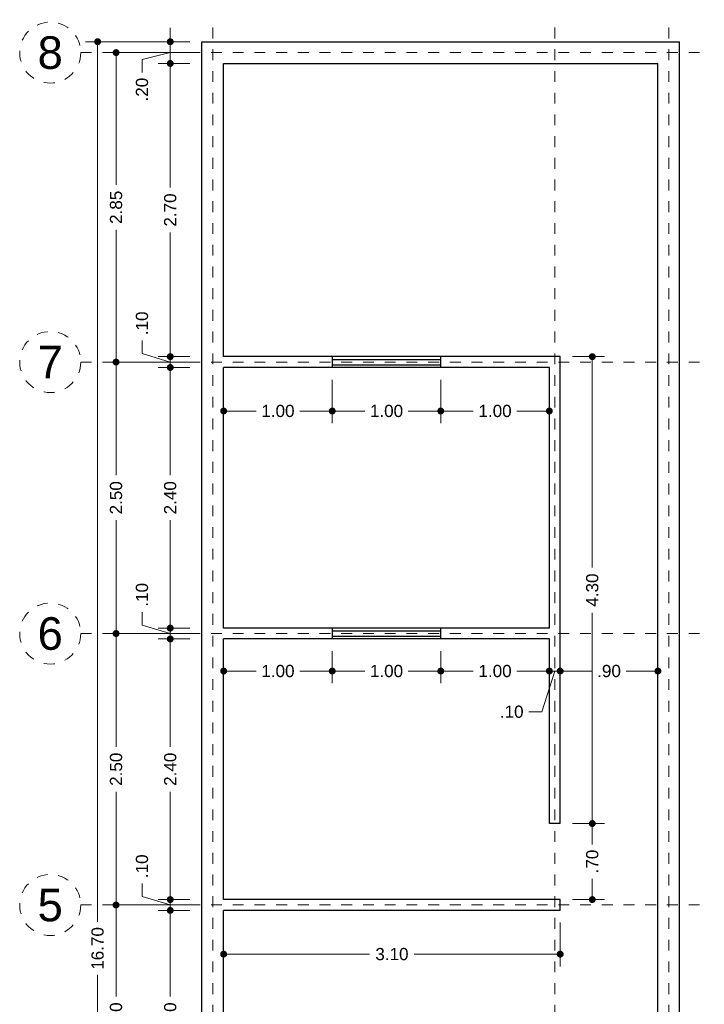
# Model space of a CAD drawing. Header units: millimetres. Extents: x 2566.3 to 2572.8, y 874.9 to 893.
# Tile 3 of 3: x 2566.3 to 2572.6, y 884 to 893. Entities that reach past the tile are written whole.
import ezdxf
from ezdxf.enums import TextEntityAlignment as Align

# ---------------------------------------------------------------- set-up
doc = ezdxf.new("R2010")
doc.units = ezdxf.units.MM
doc.header["$LTSCALE"] = 0.001
doc.linetypes.add('CENTER2', pattern=[28.575, 19.05, -3.175, 3.175, -3.175])
for name, color, linetype, lineweight in [('Cotas', 7, 'Continuous', 18), ('Ejes', 7, 'CENTER2', 5), ('Muros', 7, 'Continuous', 30), ('Ventanas', 250, 'Continuous', 25)]:
    doc.layers.add(name, color=color, linetype=linetype, lineweight=lineweight)
doc.styles.get("Standard").update_dxf_attribs({"font": 'arial.ttf'})
doc.dimstyles.new('1-75', dxfattribs={"dimscale": 75, "dimtxt": 0.0015, "dimasz": 0.00085, "dimexe": 0.0015, "dimexo": 0.0015, "dimgap": 0.0008, "dimtad": 0, "dimzin": 4, "dimdsep": 46, "dimtxsty": 'Standard', "dimblk": 'DOT', "dimcen": 0.09, "dimclrd": 256, "dimclre": 256, "dimclrt": 256, "dimadec": 0, "dimazin": 0, "dimtfac": 1, "dimtofl": 0, "dimtmove": 1, "dimatfit": 2, "dimfxl": 0.0015, "dimtfill": 1, "dimtolj": 1, "dimtzin": 4, "dimlwd": -1, "dimlwe": -1, "dimarcsym": 0})

# ---------------------------------------------------------------- blocks, each defined once
blk = doc.blocks.new('_DOT')
at = {"color": 0, "linetype": 'ByBlock'}
blk.add_line((-0.5, 0), (-1, 0), dxfattribs=at)
at = {"color": 0, "linetype": 'ByBlock', "const_width": 0.5}
blk.add_lwpolyline([(-0.25, 0, 1), (0.25, 0, 1)], format="xyb", close=True, dxfattribs=at)
blk = doc.blocks.new('*D16')
at = {"layer": 'Cotas', "transparency": 16777216}
for p, q in [((2568.1933, 884.7118), (2568.1933, 884.3092)), ((2571.2933, 884.7118), (2571.2933, 884.3092)), ((2568.2571, 884.4217), (2569.5374, 884.4217)), ((2571.2296, 884.4217), (2569.9492, 884.4217))]:
    blk.add_line(p, q, dxfattribs=at)
at = {"layer": 'Defpoints', "color": 0, "transparency": 16777216}
for p in [(2568.1933, 884.8243), (2571.2933, 884.8243), (2568.1933, 884.4217)]:
    blk.add_point(p, dxfattribs=at)
at = {"layer": 'Cotas', "transparency": 16777216, "xscale": 0.06375, "yscale": 0.06375, "zscale": 0.06375, "rotation": 180}
blk.add_blockref('_DOT', (2568.1933, 884.4217), dxfattribs=at)
at = {"layer": 'Cotas', "transparency": 16777216, "xscale": 0.06375, "yscale": 0.06375, "zscale": 0.06375}
blk.add_blockref('_DOT', (2571.2933, 884.4217), dxfattribs=at)
at = {"layer": 'Cotas', "transparency": 16777216, "insert": (2569.7433, 884.4217), "char_height": 0.1125, "attachment_point": 5, "bg_fill": 3, "box_fill_scale": 1.1, "bg_fill_color": 256, "bg_fill_true_color": 13158600, "bg_fill_transparency": 0}
blk.add_mtext('\\A1;3.10', dxfattribs=at)
blk = doc.blocks.new('*D19')
at = {"layer": 'Cotas', "transparency": 16777216}
for p, q in [((2568.1933, 887.2118), (2568.1933, 886.9159)), ((2569.1933, 887.2118), (2569.1933, 886.9159)), ((2568.2571, 887.0284), (2568.4927, 887.0284)), ((2569.1296, 887.0284), (2568.8939, 887.0284))]:
    blk.add_line(p, q, dxfattribs=at)
at = {"layer": 'Defpoints', "color": 0, "transparency": 16777216}
for p in [(2568.1933, 887.3243), (2569.1933, 887.3243), (2569.1933, 887.0284)]:
    blk.add_point(p, dxfattribs=at)
at = {"layer": 'Cotas', "transparency": 16777216, "xscale": 0.06375, "yscale": 0.06375, "zscale": 0.06375, "rotation": 180}
blk.add_blockref('_DOT', (2568.1933, 887.0284), dxfattribs=at)
at = {"layer": 'Cotas', "transparency": 16777216, "xscale": 0.06375, "yscale": 0.06375, "zscale": 0.06375}
blk.add_blockref('_DOT', (2569.1933, 887.0284), dxfattribs=at)
at = {"layer": 'Cotas', "transparency": 16777216, "insert": (2568.6933, 887.0284), "char_height": 0.1125, "attachment_point": 5, "bg_fill": 3, "box_fill_scale": 1.1, "bg_fill_color": 256, "bg_fill_true_color": 13158600, "bg_fill_transparency": 0}
blk.add_mtext('\\A1;1.00', dxfattribs=at)
blk = doc.blocks.new('*D17')
at = {"layer": 'Cotas', "transparency": 16777216}
for p, q in [((2569.1933, 887.2118), (2569.1933, 886.9159)), ((2570.1933, 887.2118), (2570.1933, 886.9159)), ((2569.2571, 887.0284), (2569.4927, 887.0284)), ((2570.1296, 887.0284), (2569.8939, 887.0284))]:
    blk.add_line(p, q, dxfattribs=at)
at = {"layer": 'Defpoints', "color": 0, "transparency": 16777216}
for p in [(2569.1933, 887.3243), (2570.1933, 887.3243), (2570.1933, 887.0284)]:
    blk.add_point(p, dxfattribs=at)
at = {"layer": 'Cotas', "transparency": 16777216, "xscale": 0.06375, "yscale": 0.06375, "zscale": 0.06375, "rotation": 180}
blk.add_blockref('_DOT', (2569.1933, 887.0284), dxfattribs=at)
at = {"layer": 'Cotas', "transparency": 16777216, "xscale": 0.06375, "yscale": 0.06375, "zscale": 0.06375}
blk.add_blockref('_DOT', (2570.1933, 887.0284), dxfattribs=at)
at = {"layer": 'Cotas', "transparency": 16777216, "insert": (2569.6933, 887.0284), "char_height": 0.1125, "attachment_point": 5, "bg_fill": 3, "box_fill_scale": 1.1, "bg_fill_color": 256, "bg_fill_true_color": 13158600, "bg_fill_transparency": 0}
blk.add_mtext('\\A1;1.00', dxfattribs=at)
blk = doc.blocks.new('*D18')
at = {"layer": 'Cotas', "transparency": 16777216}
for p, q in [((2570.1933, 887.2118), (2570.1933, 886.9159)), ((2571.1933, 887.2118), (2571.1933, 886.9159)), ((2570.2571, 887.0284), (2570.4927, 887.0284)), ((2571.1296, 887.0284), (2570.8939, 887.0284))]:
    blk.add_line(p, q, dxfattribs=at)
at = {"layer": 'Defpoints', "color": 0, "transparency": 16777216}
for p in [(2570.1933, 887.3243), (2571.1933, 887.3243), (2571.1933, 887.0284)]:
    blk.add_point(p, dxfattribs=at)
at = {"layer": 'Cotas', "transparency": 16777216, "xscale": 0.06375, "yscale": 0.06375, "zscale": 0.06375, "rotation": 180}
blk.add_blockref('_DOT', (2570.1933, 887.0284), dxfattribs=at)
at = {"layer": 'Cotas', "transparency": 16777216, "xscale": 0.06375, "yscale": 0.06375, "zscale": 0.06375}
blk.add_blockref('_DOT', (2571.1933, 887.0284), dxfattribs=at)
at = {"layer": 'Cotas', "transparency": 16777216, "insert": (2570.6933, 887.0284), "char_height": 0.1125, "attachment_point": 5, "bg_fill": 3, "box_fill_scale": 1.1, "bg_fill_color": 256, "bg_fill_true_color": 13158600, "bg_fill_transparency": 0}
blk.add_mtext('\\A1;1.00', dxfattribs=at)
blk = doc.blocks.new('*D20')
at = {"layer": 'Cotas', "transparency": 16777216}
for p, q in [((2571.1933, 887.2118), (2571.1933, 886.9159)), ((2571.2933, 887.2618), (2571.2933, 886.9159)), ((2571.1296, 887.0284), (2571.0658, 887.0284)), ((2571.2433, 887.0284), (2571.1248, 886.6536)), ((2571.1933, 887.0284), (2571.2933, 887.0284)), ((2571.3571, 887.0284), (2571.4208, 887.0284)), ((2571.1248, 886.6536), (2571.0048, 886.6536))]:
    blk.add_line(p, q, dxfattribs=at)
at = {"layer": 'Defpoints', "color": 0, "transparency": 16777216}
for p in [(2571.2933, 887.3743), (2571.1933, 887.3243), (2571.2933, 887.0284)]:
    blk.add_point(p, dxfattribs=at)
at = {"layer": 'Cotas', "transparency": 16777216, "xscale": 0.06375, "yscale": 0.06375, "zscale": 0.06375}
blk.add_blockref('_DOT', (2571.1933, 887.0284), dxfattribs=at)
at = {"layer": 'Cotas', "transparency": 16777216, "xscale": 0.06375, "yscale": 0.06375, "zscale": 0.06375, "rotation": 180}
blk.add_blockref('_DOT', (2571.2933, 887.0284), dxfattribs=at)
at = {"layer": 'Cotas', "transparency": 16777216, "insert": (2570.8465, 886.6536), "char_height": 0.1125, "attachment_point": 5, "bg_fill": 3, "box_fill_scale": 1.1, "bg_fill_color": 256, "bg_fill_true_color": 13158600, "bg_fill_transparency": 0}
blk.add_mtext('\\A1;.10', dxfattribs=at)
blk = doc.blocks.new('*D21')
at = {"layer": 'Cotas', "transparency": 16777216}
for p, q in [((2571.2933, 887.2618), (2571.2933, 886.9159)), ((2572.1933, 887.2618), (2572.1933, 886.9159)), ((2571.3571, 887.0284), (2571.585, 887.0284)), ((2572.1296, 887.0284), (2571.9017, 887.0284))]:
    blk.add_line(p, q, dxfattribs=at)
at = {"layer": 'Defpoints', "color": 0, "transparency": 16777216}
for p in [(2571.2933, 887.3743), (2572.1933, 887.3743), (2572.1933, 887.0284)]:
    blk.add_point(p, dxfattribs=at)
at = {"layer": 'Cotas', "transparency": 16777216, "xscale": 0.06375, "yscale": 0.06375, "zscale": 0.06375, "rotation": 180}
blk.add_blockref('_DOT', (2571.2933, 887.0284), dxfattribs=at)
at = {"layer": 'Cotas', "transparency": 16777216, "xscale": 0.06375, "yscale": 0.06375, "zscale": 0.06375}
blk.add_blockref('_DOT', (2572.1933, 887.0284), dxfattribs=at)
at = {"layer": 'Cotas', "transparency": 16777216, "insert": (2571.7433, 887.0284), "char_height": 0.1125, "attachment_point": 5, "bg_fill": 3, "box_fill_scale": 1.1, "bg_fill_color": 256, "bg_fill_true_color": 13158600, "bg_fill_transparency": 0}
blk.add_mtext('\\A1;.90', dxfattribs=at)
blk = doc.blocks.new('*D22')
at = {"layer": 'Cotas', "transparency": 16777216}
for p, q in [((2568.1933, 889.7118), (2568.1933, 889.311)), ((2569.1933, 889.7118), (2569.1933, 889.311)), ((2568.2571, 889.4235), (2568.4927, 889.4235)), ((2569.1296, 889.4235), (2568.8939, 889.4235))]:
    blk.add_line(p, q, dxfattribs=at)
at = {"layer": 'Defpoints', "color": 0, "transparency": 16777216}
for p in [(2568.1933, 889.8243), (2569.1933, 889.8243), (2569.1933, 889.4235)]:
    blk.add_point(p, dxfattribs=at)
at = {"layer": 'Cotas', "transparency": 16777216, "xscale": 0.06375, "yscale": 0.06375, "zscale": 0.06375, "rotation": 180}
blk.add_blockref('_DOT', (2568.1933, 889.4235), dxfattribs=at)
at = {"layer": 'Cotas', "transparency": 16777216, "xscale": 0.06375, "yscale": 0.06375, "zscale": 0.06375}
blk.add_blockref('_DOT', (2569.1933, 889.4235), dxfattribs=at)
at = {"layer": 'Cotas', "transparency": 16777216, "insert": (2568.6933, 889.4235), "char_height": 0.1125, "attachment_point": 5, "bg_fill": 3, "box_fill_scale": 1.1, "bg_fill_color": 256, "bg_fill_true_color": 13158600, "bg_fill_transparency": 0}
blk.add_mtext('\\A1;1.00', dxfattribs=at)
blk = doc.blocks.new('*D23')
at = {"layer": 'Cotas', "transparency": 16777216}
for p, q in [((2569.1933, 889.7118), (2569.1933, 889.311)), ((2570.1933, 889.7118), (2570.1933, 889.311)), ((2569.2571, 889.4235), (2569.4927, 889.4235)), ((2570.1296, 889.4235), (2569.8939, 889.4235))]:
    blk.add_line(p, q, dxfattribs=at)
at = {"layer": 'Defpoints', "color": 0, "transparency": 16777216}
for p in [(2569.1933, 889.8243), (2570.1933, 889.8243), (2570.1933, 889.4235)]:
    blk.add_point(p, dxfattribs=at)
at = {"layer": 'Cotas', "transparency": 16777216, "xscale": 0.06375, "yscale": 0.06375, "zscale": 0.06375, "rotation": 180}
blk.add_blockref('_DOT', (2569.1933, 889.4235), dxfattribs=at)
at = {"layer": 'Cotas', "transparency": 16777216, "xscale": 0.06375, "yscale": 0.06375, "zscale": 0.06375}
blk.add_blockref('_DOT', (2570.1933, 889.4235), dxfattribs=at)
at = {"layer": 'Cotas', "transparency": 16777216, "insert": (2569.6933, 889.4235), "char_height": 0.1125, "attachment_point": 5, "bg_fill": 3, "box_fill_scale": 1.1, "bg_fill_color": 256, "bg_fill_true_color": 13158600, "bg_fill_transparency": 0}
blk.add_mtext('\\A1;1.00', dxfattribs=at)
blk = doc.blocks.new('*D24')
at = {"layer": 'Cotas', "transparency": 16777216}
for p, q in [((2570.1933, 889.7118), (2570.1933, 889.311)), ((2571.1933, 889.7118), (2571.1933, 889.311)), ((2570.2571, 889.4235), (2570.4927, 889.4235)), ((2571.1296, 889.4235), (2570.8939, 889.4235))]:
    blk.add_line(p, q, dxfattribs=at)
at = {"layer": 'Defpoints', "color": 0, "transparency": 16777216}
for p in [(2570.1933, 889.8243), (2571.1933, 889.8243), (2571.1933, 889.4235)]:
    blk.add_point(p, dxfattribs=at)
at = {"layer": 'Cotas', "transparency": 16777216, "xscale": 0.06375, "yscale": 0.06375, "zscale": 0.06375, "rotation": 180}
blk.add_blockref('_DOT', (2570.1933, 889.4235), dxfattribs=at)
at = {"layer": 'Cotas', "transparency": 16777216, "xscale": 0.06375, "yscale": 0.06375, "zscale": 0.06375}
blk.add_blockref('_DOT', (2571.1933, 889.4235), dxfattribs=at)
at = {"layer": 'Cotas', "transparency": 16777216, "insert": (2570.6933, 889.4235), "char_height": 0.1125, "attachment_point": 5, "bg_fill": 3, "box_fill_scale": 1.1, "bg_fill_color": 256, "bg_fill_true_color": 13158600, "bg_fill_transparency": 0}
blk.add_mtext('\\A1;1.00', dxfattribs=at)
blk = doc.blocks.new('*D26')
at = {"layer": 'Cotas', "transparency": 16777216}
for p, q in [((2567.8808, 892.8243), (2566.92, 892.8243)), ((2567.0325, 892.7606), (2567.0325, 884.7187)), ((2567.0325, 876.1881), (2567.0325, 884.23)), ((2567.8808, 876.1243), (2566.92, 876.1243))]:
    blk.add_line(p, q, dxfattribs=at)
at = {"layer": 'Defpoints', "color": 0, "transparency": 16777216}
for p in [(2567.0325, 892.8243), (2567.9933, 892.8243), (2567.9933, 876.1243)]:
    blk.add_point(p, dxfattribs=at)
at = {"layer": 'Cotas', "transparency": 16777216, "xscale": 0.06375, "yscale": 0.06375, "zscale": 0.06375}
for p, rotation in [((2567.0325, 892.8243), 90), ((2567.0325, 876.1243), 270)]:
    blk.add_blockref('_DOT', p, dxfattribs=dict(at, rotation=rotation))
at = {"layer": 'Cotas', "transparency": 16777216, "insert": (2567.0325, 884.4743), "char_height": 0.1125, "attachment_point": 5, "rotation": 90, "bg_fill": 3, "box_fill_scale": 1.1, "bg_fill_color": 256, "bg_fill_true_color": 13158600, "bg_fill_transparency": 0}
blk.add_mtext('\\A1;16.70', dxfattribs=at)
blk = doc.blocks.new('*D27')
at = {"layer": 'Cotas', "transparency": 16777216}
for p, q in [((2567.8808, 892.7243), (2567.0898, 892.7243)), ((2567.2023, 892.6606), (2567.2023, 891.5068)), ((2567.2023, 889.9381), (2567.2023, 891.0918)), ((2567.8808, 889.8743), (2567.0898, 889.8743))]:
    blk.add_line(p, q, dxfattribs=at)
at = {"layer": 'Defpoints', "color": 0, "transparency": 16777216}
for p in [(2567.9933, 892.7243), (2567.2023, 889.8743), (2567.9933, 889.8743)]:
    blk.add_point(p, dxfattribs=at)
at = {"layer": 'Cotas', "transparency": 16777216, "xscale": 0.06375, "yscale": 0.06375, "zscale": 0.06375}
for p, rotation in [((2567.2023, 892.7243), 90), ((2567.2023, 889.8743), 270)]:
    blk.add_blockref('_DOT', p, dxfattribs=dict(at, rotation=rotation))
at = {"layer": 'Cotas', "transparency": 16777216, "insert": (2567.2023, 891.2993), "char_height": 0.1125, "attachment_point": 5, "rotation": 90, "bg_fill": 3, "box_fill_scale": 1.1, "bg_fill_color": 256, "bg_fill_true_color": 13158600, "bg_fill_transparency": 0}
blk.add_mtext('\\A1;2.85', dxfattribs=at)
blk = doc.blocks.new('*D28')
at = {"layer": 'Cotas', "transparency": 16777216}
for p, q in [((2567.8808, 889.8743), (2567.0898, 889.8743)), ((2567.2023, 889.8106), (2567.2023, 888.8312)), ((2567.2023, 887.4381), (2567.2023, 888.4175)), ((2567.8808, 887.3743), (2567.0898, 887.3743))]:
    blk.add_line(p, q, dxfattribs=at)
at = {"layer": 'Defpoints', "color": 0, "transparency": 16777216}
for p in [(2567.9933, 889.8743), (2567.2023, 887.3743), (2567.9933, 887.3743)]:
    blk.add_point(p, dxfattribs=at)
at = {"layer": 'Cotas', "transparency": 16777216, "xscale": 0.06375, "yscale": 0.06375, "zscale": 0.06375}
for p, rotation in [((2567.2023, 889.8743), 90), ((2567.2023, 887.3743), 270)]:
    blk.add_blockref('_DOT', p, dxfattribs=dict(at, rotation=rotation))
at = {"layer": 'Cotas', "transparency": 16777216, "insert": (2567.2023, 888.6243), "char_height": 0.1125, "attachment_point": 5, "rotation": 90, "bg_fill": 3, "box_fill_scale": 1.1, "bg_fill_color": 256, "bg_fill_true_color": 13158600, "bg_fill_transparency": 0}
blk.add_mtext('\\A1;2.50', dxfattribs=at)
blk = doc.blocks.new('*D29')
at = {"layer": 'Cotas', "transparency": 16777216}
for p, q in [((2567.8808, 887.3743), (2567.0898, 887.3743)), ((2567.2023, 887.3106), (2567.2023, 886.3312)), ((2567.2023, 884.9381), (2567.2023, 885.9175)), ((2567.8808, 884.8743), (2567.0898, 884.8743))]:
    blk.add_line(p, q, dxfattribs=at)
at = {"layer": 'Defpoints', "color": 0, "transparency": 16777216}
for p in [(2567.9933, 887.3743), (2567.2023, 884.8743), (2567.9933, 884.8743)]:
    blk.add_point(p, dxfattribs=at)
at = {"layer": 'Cotas', "transparency": 16777216, "xscale": 0.06375, "yscale": 0.06375, "zscale": 0.06375}
for p, rotation in [((2567.2023, 887.3743), 90), ((2567.2023, 884.8743), 270)]:
    blk.add_blockref('_DOT', p, dxfattribs=dict(at, rotation=rotation))
at = {"layer": 'Cotas', "transparency": 16777216, "insert": (2567.2023, 886.1243), "char_height": 0.1125, "attachment_point": 5, "rotation": 90, "bg_fill": 3, "box_fill_scale": 1.1, "bg_fill_color": 256, "bg_fill_true_color": 13158600, "bg_fill_transparency": 0}
blk.add_mtext('\\A1;2.50', dxfattribs=at)
blk = doc.blocks.new('*D30')
at = {"layer": 'Cotas', "transparency": 16777216}
for p, q in [((2567.8808, 884.8743), (2567.0898, 884.8743)), ((2567.2023, 884.8106), (2567.2023, 884.0312)), ((2567.2023, 882.8381), (2567.2023, 883.6175)), ((2567.8808, 882.7743), (2567.0898, 882.7743))]:
    blk.add_line(p, q, dxfattribs=at)
at = {"layer": 'Defpoints', "color": 0, "transparency": 16777216}
for p in [(2567.9933, 884.8743), (2567.2023, 882.7743), (2567.9933, 882.7743)]:
    blk.add_point(p, dxfattribs=at)
at = {"layer": 'Cotas', "transparency": 16777216, "xscale": 0.06375, "yscale": 0.06375, "zscale": 0.06375}
for p, rotation in [((2567.2023, 884.8743), 90), ((2567.2023, 882.7743), 270)]:
    blk.add_blockref('_DOT', p, dxfattribs=dict(at, rotation=rotation))
at = {"layer": 'Cotas', "transparency": 16777216, "insert": (2567.2023, 883.8243), "char_height": 0.1125, "attachment_point": 5, "rotation": 90, "bg_fill": 3, "box_fill_scale": 1.1, "bg_fill_color": 256, "bg_fill_true_color": 13158600, "bg_fill_transparency": 0}
blk.add_mtext('\\A1;2.10', dxfattribs=at)
blk = doc.blocks.new('*D34')
at = {"layer": 'Cotas', "transparency": 16777216}
for p, q in [((2567.8808, 892.6243), (2567.5888, 892.6243)), ((2567.7013, 892.5606), (2567.7013, 891.4812)), ((2567.7013, 889.9881), (2567.7013, 891.0675)), ((2567.8808, 889.9243), (2567.5888, 889.9243))]:
    blk.add_line(p, q, dxfattribs=at)
at = {"layer": 'Defpoints', "color": 0, "transparency": 16777216}
for p in [(2567.9933, 892.6243), (2567.7013, 889.9243), (2567.9933, 889.9243)]:
    blk.add_point(p, dxfattribs=at)
at = {"layer": 'Cotas', "transparency": 16777216, "xscale": 0.06375, "yscale": 0.06375, "zscale": 0.06375}
for p, rotation in [((2567.7013, 892.6243), 90), ((2567.7013, 889.9243), 270)]:
    blk.add_blockref('_DOT', p, dxfattribs=dict(at, rotation=rotation))
at = {"layer": 'Cotas', "transparency": 16777216, "insert": (2567.7013, 891.2743), "char_height": 0.1125, "attachment_point": 5, "rotation": 90, "bg_fill": 3, "box_fill_scale": 1.1, "bg_fill_color": 256, "bg_fill_true_color": 13158600, "bg_fill_transparency": 0}
blk.add_mtext('\\A1;2.70', dxfattribs=at)
blk = doc.blocks.new('*D35')
at = {"layer": 'Cotas', "transparency": 16777216}
for p, q in [((2567.4414, 889.9523), (2567.4414, 890.0723)), ((2567.7013, 889.9881), (2567.7013, 890.0518)), ((2567.7013, 889.8743), (2567.4414, 889.9523)), ((2567.8808, 889.9243), (2567.5888, 889.9243)), ((2567.7013, 889.9243), (2567.7013, 889.8243)), ((2567.8808, 889.8243), (2567.5888, 889.8243)), ((2567.7013, 889.7606), (2567.7013, 889.6968))]:
    blk.add_line(p, q, dxfattribs=at)
at = {"layer": 'Defpoints', "color": 0, "transparency": 16777216}
for p in [(2567.9933, 889.9243), (2567.7013, 889.8243), (2567.9933, 889.8243)]:
    blk.add_point(p, dxfattribs=at)
at = {"layer": 'Cotas', "transparency": 16777216, "xscale": 0.06375, "yscale": 0.06375, "zscale": 0.06375}
for p, rotation in [((2567.7013, 889.9243), 270), ((2567.7013, 889.8243), 90)]:
    blk.add_blockref('_DOT', p, dxfattribs=dict(at, rotation=rotation))
at = {"layer": 'Cotas', "transparency": 16777216, "insert": (2567.4414, 890.2307), "char_height": 0.1125, "attachment_point": 5, "rotation": 90, "bg_fill": 3, "box_fill_scale": 1.1, "bg_fill_color": 256, "bg_fill_true_color": 13158600, "bg_fill_transparency": 0}
blk.add_mtext('\\A1;.10', dxfattribs=at)
blk = doc.blocks.new('*D36')
at = {"layer": 'Cotas', "transparency": 16777216}
for p, q in [((2567.8808, 889.8243), (2567.5888, 889.8243)), ((2567.7013, 889.7606), (2567.7013, 888.8312)), ((2567.7013, 887.4881), (2567.7013, 888.4175)), ((2567.8808, 887.4243), (2567.5888, 887.4243))]:
    blk.add_line(p, q, dxfattribs=at)
at = {"layer": 'Defpoints', "color": 0, "transparency": 16777216}
for p in [(2567.9933, 889.8243), (2567.7013, 887.4243), (2567.9933, 887.4243)]:
    blk.add_point(p, dxfattribs=at)
at = {"layer": 'Cotas', "transparency": 16777216, "xscale": 0.06375, "yscale": 0.06375, "zscale": 0.06375}
for p, rotation in [((2567.7013, 889.8243), 90), ((2567.7013, 887.4243), 270)]:
    blk.add_blockref('_DOT', p, dxfattribs=dict(at, rotation=rotation))
at = {"layer": 'Cotas', "transparency": 16777216, "insert": (2567.7013, 888.6243), "char_height": 0.1125, "attachment_point": 5, "rotation": 90, "bg_fill": 3, "box_fill_scale": 1.1, "bg_fill_color": 256, "bg_fill_true_color": 13158600, "bg_fill_transparency": 0}
blk.add_mtext('\\A1;2.40', dxfattribs=at)
blk = doc.blocks.new('*D37')
at = {"layer": 'Cotas', "transparency": 16777216}
for p, q in [((2567.4414, 887.4523), (2567.4414, 887.5723)), ((2567.7013, 887.4881), (2567.7013, 887.5518)), ((2567.7013, 887.3743), (2567.4414, 887.4523)), ((2567.8808, 887.4243), (2567.5888, 887.4243)), ((2567.7013, 887.4243), (2567.7013, 887.3243)), ((2567.8808, 887.3243), (2567.5888, 887.3243)), ((2567.7013, 887.2606), (2567.7013, 887.1968))]:
    blk.add_line(p, q, dxfattribs=at)
at = {"layer": 'Defpoints', "color": 0, "transparency": 16777216}
for p in [(2567.9933, 887.4243), (2567.7013, 887.3243), (2567.9933, 887.3243)]:
    blk.add_point(p, dxfattribs=at)
at = {"layer": 'Cotas', "transparency": 16777216, "xscale": 0.06375, "yscale": 0.06375, "zscale": 0.06375}
for p, rotation in [((2567.7013, 887.4243), 270), ((2567.7013, 887.3243), 90)]:
    blk.add_blockref('_DOT', p, dxfattribs=dict(at, rotation=rotation))
at = {"layer": 'Cotas', "transparency": 16777216, "insert": (2567.4414, 887.7307), "char_height": 0.1125, "attachment_point": 5, "rotation": 90, "bg_fill": 3, "box_fill_scale": 1.1, "bg_fill_color": 256, "bg_fill_true_color": 13158600, "bg_fill_transparency": 0}
blk.add_mtext('\\A1;.10', dxfattribs=at)
blk = doc.blocks.new('*D38')
at = {"layer": 'Cotas', "transparency": 16777216}
for p, q in [((2567.8808, 887.3243), (2567.5888, 887.3243)), ((2567.7013, 887.2606), (2567.7013, 886.3312)), ((2567.7013, 884.9881), (2567.7013, 885.9175)), ((2567.8808, 884.9243), (2567.5888, 884.9243))]:
    blk.add_line(p, q, dxfattribs=at)
at = {"layer": 'Defpoints', "color": 0, "transparency": 16777216}
for p in [(2567.9933, 887.3243), (2567.7013, 884.9243), (2567.9933, 884.9243)]:
    blk.add_point(p, dxfattribs=at)
at = {"layer": 'Cotas', "transparency": 16777216, "xscale": 0.06375, "yscale": 0.06375, "zscale": 0.06375}
for p, rotation in [((2567.7013, 887.3243), 90), ((2567.7013, 884.9243), 270)]:
    blk.add_blockref('_DOT', p, dxfattribs=dict(at, rotation=rotation))
at = {"layer": 'Cotas', "transparency": 16777216, "insert": (2567.7013, 886.1243), "char_height": 0.1125, "attachment_point": 5, "rotation": 90, "bg_fill": 3, "box_fill_scale": 1.1, "bg_fill_color": 256, "bg_fill_true_color": 13158600, "bg_fill_transparency": 0}
blk.add_mtext('\\A1;2.40', dxfattribs=at)
blk = doc.blocks.new('*D39')
at = {"layer": 'Cotas', "transparency": 16777216}
for p, q in [((2567.4414, 884.9523), (2567.4414, 885.0723)), ((2567.7013, 884.9881), (2567.7013, 885.0518)), ((2567.7013, 884.8743), (2567.4414, 884.9523)), ((2567.8808, 884.9243), (2567.5888, 884.9243)), ((2567.7013, 884.9243), (2567.7013, 884.8243)), ((2567.8808, 884.8243), (2567.5888, 884.8243)), ((2567.7013, 884.7606), (2567.7013, 884.6968))]:
    blk.add_line(p, q, dxfattribs=at)
at = {"layer": 'Defpoints', "color": 0, "transparency": 16777216}
for p in [(2567.9933, 884.9243), (2567.7013, 884.8243), (2567.9933, 884.8243)]:
    blk.add_point(p, dxfattribs=at)
at = {"layer": 'Cotas', "transparency": 16777216, "xscale": 0.06375, "yscale": 0.06375, "zscale": 0.06375}
for p, rotation in [((2567.7013, 884.9243), 270), ((2567.7013, 884.8243), 90)]:
    blk.add_blockref('_DOT', p, dxfattribs=dict(at, rotation=rotation))
at = {"layer": 'Cotas', "transparency": 16777216, "insert": (2567.4414, 885.2307), "char_height": 0.1125, "attachment_point": 5, "rotation": 90, "bg_fill": 3, "box_fill_scale": 1.1, "bg_fill_color": 256, "bg_fill_true_color": 13158600, "bg_fill_transparency": 0}
blk.add_mtext('\\A1;.10', dxfattribs=at)
blk = doc.blocks.new('*D40')
at = {"layer": 'Cotas', "transparency": 16777216}
for p, q in [((2567.8808, 884.8243), (2567.5888, 884.8243)), ((2567.7013, 884.7606), (2567.7013, 884.0312)), ((2567.7013, 882.8881), (2567.7013, 883.6175)), ((2567.8808, 882.8243), (2567.5888, 882.8243))]:
    blk.add_line(p, q, dxfattribs=at)
at = {"layer": 'Defpoints', "color": 0, "transparency": 16777216}
for p in [(2567.9933, 884.8243), (2567.7013, 882.8243), (2567.9933, 882.8243)]:
    blk.add_point(p, dxfattribs=at)
at = {"layer": 'Cotas', "transparency": 16777216, "xscale": 0.06375, "yscale": 0.06375, "zscale": 0.06375}
for p, rotation in [((2567.7013, 884.8243), 90), ((2567.7013, 882.8243), 270)]:
    blk.add_blockref('_DOT', p, dxfattribs=dict(at, rotation=rotation))
at = {"layer": 'Cotas', "transparency": 16777216, "insert": (2567.7013, 883.8243), "char_height": 0.1125, "attachment_point": 5, "rotation": 90, "bg_fill": 3, "box_fill_scale": 1.1, "bg_fill_color": 256, "bg_fill_true_color": 13158600, "bg_fill_transparency": 0}
blk.add_mtext('\\A1;2.00', dxfattribs=at)
blk = doc.blocks.new('*D48')
at = {"layer": 'Cotas', "transparency": 16777216}
for p, q in [((2571.4058, 889.9243), (2571.7014, 889.9243)), ((2571.5889, 889.8606), (2571.5889, 887.9825)), ((2571.5889, 885.6881), (2571.5889, 887.5661)), ((2571.4058, 885.6243), (2571.7014, 885.6243))]:
    blk.add_line(p, q, dxfattribs=at)
at = {"layer": 'Defpoints', "color": 0, "transparency": 16777216}
for p in [(2571.2933, 889.9243), (2571.2933, 885.6243), (2571.5889, 885.6243)]:
    blk.add_point(p, dxfattribs=at)
at = {"layer": 'Cotas', "transparency": 16777216, "xscale": 0.06375, "yscale": 0.06375, "zscale": 0.06375}
for p, rotation in [((2571.5889, 889.9243), 90), ((2571.5889, 885.6243), 270)]:
    blk.add_blockref('_DOT', p, dxfattribs=dict(at, rotation=rotation))
at = {"layer": 'Cotas', "transparency": 16777216, "insert": (2571.5889, 887.7743), "char_height": 0.1125, "attachment_point": 5, "rotation": 90, "bg_fill": 3, "box_fill_scale": 1.1, "bg_fill_color": 256, "bg_fill_true_color": 13158600, "bg_fill_transparency": 0}
blk.add_mtext('\\A1;4.30', dxfattribs=at)
blk = doc.blocks.new('*D49')
at = {"layer": 'Cotas', "transparency": 16777216}
for p, q in [((2571.4058, 885.6243), (2571.7014, 885.6243)), ((2571.5889, 885.5606), (2571.5889, 885.4327)), ((2571.5889, 884.9881), (2571.5889, 885.116)), ((2571.4058, 884.9243), (2571.7014, 884.9243))]:
    blk.add_line(p, q, dxfattribs=at)
at = {"layer": 'Defpoints', "color": 0, "transparency": 16777216}
for p in [(2571.2933, 885.6243), (2571.2933, 884.9243), (2571.5889, 884.9243)]:
    blk.add_point(p, dxfattribs=at)
at = {"layer": 'Cotas', "transparency": 16777216, "xscale": 0.06375, "yscale": 0.06375, "zscale": 0.06375}
for p, rotation in [((2571.5889, 885.6243), 90), ((2571.5889, 884.9243), 270)]:
    blk.add_blockref('_DOT', p, dxfattribs=dict(at, rotation=rotation))
at = {"layer": 'Cotas', "transparency": 16777216, "insert": (2571.5889, 885.2743), "char_height": 0.1125, "attachment_point": 5, "rotation": 90, "bg_fill": 3, "box_fill_scale": 1.1, "bg_fill_color": 256, "bg_fill_true_color": 13158600, "bg_fill_transparency": 0}
blk.add_mtext('\\A1;.70', dxfattribs=at)
blk = doc.blocks.new('*D54')
at = {"layer": 'Cotas', "transparency": 16777216}
for p, q in [((2567.7013, 892.8881), (2567.7013, 892.9518)), ((2567.8808, 892.8243), (2567.5888, 892.8243)), ((2567.7013, 892.6243), (2567.7013, 892.8243)), ((2567.7013, 892.7243), (2567.4414, 892.6616)), ((2567.4414, 892.6616), (2567.4414, 892.5416)), ((2567.8808, 892.6243), (2567.5888, 892.6243)), ((2567.7013, 892.5606), (2567.7013, 892.4968))]:
    blk.add_line(p, q, dxfattribs=at)
at = {"layer": 'Defpoints', "color": 0, "transparency": 16777216}
for p in [(2567.7013, 892.8243), (2567.9933, 892.8243), (2567.9933, 892.6243)]:
    blk.add_point(p, dxfattribs=at)
at = {"layer": 'Cotas', "transparency": 16777216, "xscale": 0.06375, "yscale": 0.06375, "zscale": 0.06375}
for p, rotation in [((2567.7013, 892.8243), 270), ((2567.7013, 892.6243), 90)]:
    blk.add_blockref('_DOT', p, dxfattribs=dict(at, rotation=rotation))
at = {"layer": 'Cotas', "transparency": 16777216, "insert": (2567.4414, 892.3833), "char_height": 0.1125, "attachment_point": 5, "rotation": 90, "bg_fill": 3, "box_fill_scale": 1.1, "bg_fill_color": 256, "bg_fill_true_color": 13158600, "bg_fill_transparency": 0}
blk.add_mtext('\\A1;.20', dxfattribs=at)

msp = doc.modelspace()

# ---------------------------------------------------------------- linework, layer by layer
at = {"layer": 'Ejes', "linetype": 'CENTER2'}
for p, q in [((2568.0933, 875.4546), (2568.0933, 893.0273)), ((2571.2433, 875.4546), (2571.2433, 893.0273)), ((2572.2933, 875.4546), (2572.2933, 893.0273)), ((2566.877, 892.7243), (2572.6208, 892.7243)), ((2566.877, 889.8743), (2572.6208, 889.8743)), ((2566.877, 887.3743), (2572.6208, 887.3743)), ((2566.877, 884.8743), (2572.6208, 884.8743))]:
    msp.add_line(p, q, dxfattribs=at)
at = {"layer": 'Ejes'}
for centre in [(2566.5957, 892.7243), (2566.5957, 889.8743), (2566.5957, 887.3743), (2566.5957, 884.8743)]:
    msp.add_circle(centre, 0.2812, dxfattribs=at)
at = {"layer": 'Muros'}
for p, q in [((2567.9933, 876.1243), (2567.9933, 892.8243)), ((2567.9933, 892.8243), (2572.3933, 892.8243)), ((2572.3933, 876.1243), (2572.3933, 892.8243)), ((2568.1933, 892.6243), (2572.1933, 892.6243)), ((2568.1933, 889.9243), (2568.1933, 892.6243)), ((2572.1933, 876.1243), (2572.1933, 892.6243)), ((2571.2933, 889.9243), (2568.1933, 889.9243)), ((2571.2933, 885.6243), (2571.2933, 889.9243)), ((2571.1933, 889.8243), (2568.1933, 889.8243)), ((2568.1933, 887.4243), (2568.1933, 889.8243)), ((2571.1933, 887.4243), (2571.1933, 889.8243)), ((2571.1933, 887.4243), (2568.1933, 887.4243)), ((2571.1933, 887.3243), (2568.1933, 887.3243)), ((2568.1933, 884.9243), (2568.1933, 887.3243)), ((2571.1933, 885.6243), (2571.1933, 887.3243)), ((2571.2933, 885.6243), (2571.1933, 885.6243)), ((2571.2933, 884.9243), (2568.1933, 884.9243)), ((2571.2933, 884.8243), (2571.2933, 884.9243)), ((2571.2933, 884.8243), (2568.1933, 884.8243)), ((2568.1933, 882.8243), (2568.1933, 884.8243))]:
    msp.add_line(p, q, dxfattribs=at)
at = {"layer": 'Ventanas'}
for p, q in [((2569.1933, 889.9243), (2569.1933, 889.8243)), ((2569.1933, 889.9243), (2569.1933, 889.8243)), ((2569.1933, 889.8993), (2570.1933, 889.8993)), ((2570.1933, 889.8243), (2570.1933, 889.9243)), ((2569.1933, 889.8493), (2570.1933, 889.8493)), ((2569.1933, 887.4243), (2569.1933, 887.3243)), ((2569.1933, 887.4243), (2569.1933, 887.3243)), ((2569.1933, 887.3993), (2570.1933, 887.3993)), ((2570.1933, 887.3243), (2570.1933, 887.4243)), ((2569.1933, 887.3493), (2570.1933, 887.3493))]:
    msp.add_line(p, q, dxfattribs=at)

# ---------------------------------------------------------------- texts
at = {"layer": 'Ejes'}
for s, p in [('8', (2566.5957, 892.7243)), ('7', (2566.5957, 889.8743)), ('6', (2566.5957, 887.3743)), ('5', (2566.5957, 884.8743))]:
    msp.add_text(s, height=0.3, dxfattribs=at).set_placement(p, align=Align.MIDDLE_CENTER)

# ---------------------------------------------------------------- next in the draw order: dimensions: what is measured, and where the dimension line sits
at = {"layer": 'Cotas'}
dim = msp.add_linear_dim(base=(2567.0325, 892.8243), p1=(2567.9933, 876.1243), p2=(2567.9933, 892.8243), angle=90, dimstyle='1-75', dxfattribs=at)
dim.commit()
dim.dimension.update_dxf_attribs({"geometry": '*D26', "text_midpoint": (2567.0325, 884.4743)})
for base, p1, p2, picture, middle in [((2569.1933, 889.4235), (2568.1933, 889.8243), (2569.1933, 889.8243), '*D22', (2568.6933, 889.4235)), ((2569.1933, 887.0284), (2568.1933, 887.3243), (2569.1933, 887.3243), '*D19', (2568.6933, 887.0284)), ((2568.1933, 884.4217), (2571.2933, 884.8243), (2568.1933, 884.8243), '*D16', (2569.7433, 884.4217))]:
    dim = msp.add_linear_dim(base=base, p1=p1, p2=p2, dimstyle='1-75', dxfattribs=at)
    dim.commit()
    dim.dimension.update_dxf_attribs({"geometry": picture, "text_midpoint": middle})

# ---------------------------------------------------------------- next in the draw order: dimensions: what is measured, and where the dimension line sits
dim = msp.add_linear_dim(base=(2567.2023, 889.8743), p1=(2567.9933, 892.7243), p2=(2567.9933, 889.8743), angle=90, dimstyle='1-75', dxfattribs=at)
dim.commit()
dim.dimension.update_dxf_attribs({"geometry": '*D27', "text_midpoint": (2567.2023, 891.2993)})
for base, p1, p2, picture, middle in [((2570.1933, 889.4235), (2569.1933, 889.8243), (2570.1933, 889.8243), '*D23', (2569.6933, 889.4235)), ((2570.1933, 887.0284), (2569.1933, 887.3243), (2570.1933, 887.3243), '*D17', (2569.6933, 887.0284))]:
    dim = msp.add_linear_dim(base=base, p1=p1, p2=p2, dimstyle='1-75', dxfattribs=at)
    dim.commit()
    dim.dimension.update_dxf_attribs({"geometry": picture, "text_midpoint": middle})

# ---------------------------------------------------------------- next in the draw order: dimensions: what is measured, and where the dimension line sits
dim = msp.add_linear_dim(base=(2567.2023, 887.3743), p1=(2567.9933, 889.8743), p2=(2567.9933, 887.3743), angle=90, dimstyle='1-75', dxfattribs=at)
dim.commit()
dim.dimension.update_dxf_attribs({"geometry": '*D28', "text_midpoint": (2567.2023, 888.6243)})
for base, p1, p2, picture, middle in [((2571.1933, 889.4235), (2570.1933, 889.8243), (2571.1933, 889.8243), '*D24', (2570.6933, 889.4235)), ((2571.1933, 887.0284), (2570.1933, 887.3243), (2571.1933, 887.3243), '*D18', (2570.6933, 887.0284))]:
    dim = msp.add_linear_dim(base=base, p1=p1, p2=p2, dimstyle='1-75', dxfattribs=at)
    dim.commit()
    dim.dimension.update_dxf_attribs({"geometry": picture, "text_midpoint": middle})

# ---------------------------------------------------------------- next in the draw order: dimensions: what is measured, and where the dimension line sits
for base, p1, p2, picture, middle in [((2567.7013, 889.9243), (2567.9933, 892.6243), (2567.9933, 889.9243), '*D34', (2567.7013, 891.2743)), ((2567.2023, 884.8743), (2567.9933, 887.3743), (2567.9933, 884.8743), '*D29', (2567.2023, 886.1243))]:
    dim = msp.add_linear_dim(base=base, p1=p1, p2=p2, angle=90, dimstyle='1-75', dxfattribs=at)
    dim.commit()
    dim.dimension.update_dxf_attribs({"geometry": picture, "text_midpoint": middle})
dim = msp.add_linear_dim(base=(2571.2933, 887.0284), p1=(2571.1933, 887.3243), p2=(2571.2933, 887.3743), dimstyle='1-75', dxfattribs=at)
dim.commit()
dim.dimension.update_dxf_attribs({"geometry": '*D20', "text_midpoint": (2570.9448, 886.6536), "dimtype": 160})

# ---------------------------------------------------------------- next in the draw order: dimensions: what is measured, and where the dimension line sits
dim = msp.add_linear_dim(base=(2567.7013, 892.8243), p1=(2567.9933, 892.6243), p2=(2567.9933, 892.8243), angle=90, dimstyle='1-75', dxfattribs=at)
dim.commit()
dim.dimension.update_dxf_attribs({"geometry": '*D54', "text_midpoint": (2567.4414, 892.4816), "dimtype": 160})
for base, p1, p2, picture, middle in [((2567.7013, 889.8243), (2567.9933, 889.9243), (2567.9933, 889.8243), '*D35', (2567.4414, 890.1323)), ((2567.2023, 882.7743), (2567.9933, 884.8743), (2567.9933, 882.7743), '*D30', (2567.2023, 883.8243))]:
    dim = msp.add_linear_dim(base=base, p1=p1, p2=p2, angle=90, dimstyle='1-75', dxfattribs=at)
    dim.commit()
    dim.dimension.update_dxf_attribs({"geometry": picture, "text_midpoint": middle})
dim = msp.add_linear_dim(base=(2572.1933, 887.0284), p1=(2571.2933, 887.3743), p2=(2572.1933, 887.3743), dimstyle='1-75', dxfattribs=at)
dim.commit()
dim.dimension.update_dxf_attribs({"geometry": '*D21', "text_midpoint": (2571.7433, 887.0284)})

# ---------------------------------------------------------------- next in the draw order: dimensions: what is measured, and where the dimension line sits
for base, p1, p2, picture, middle in [((2571.5889, 885.6243), (2571.2933, 889.9243), (2571.2933, 885.6243), '*D48', (2571.5889, 887.7743)), ((2567.7013, 887.4243), (2567.9933, 889.8243), (2567.9933, 887.4243), '*D36', (2567.7013, 888.6243))]:
    dim = msp.add_linear_dim(base=base, p1=p1, p2=p2, angle=90, dimstyle='1-75', dxfattribs=at)
    dim.commit()
    dim.dimension.update_dxf_attribs({"geometry": picture, "text_midpoint": middle})

# ---------------------------------------------------------------- next in the draw order: dimensions: what is measured, and where the dimension line sits
for base, p1, p2, picture, middle in [((2567.7013, 887.3243), (2567.9933, 887.4243), (2567.9933, 887.3243), '*D37', (2567.4414, 887.6323)), ((2571.5889, 884.9243), (2571.2933, 885.6243), (2571.2933, 884.9243), '*D49', (2571.5889, 885.2743))]:
    dim = msp.add_linear_dim(base=base, p1=p1, p2=p2, angle=90, dimstyle='1-75', dxfattribs=at)
    dim.commit()
    dim.dimension.update_dxf_attribs({"geometry": picture, "text_midpoint": middle})

# ---------------------------------------------------------------- next in the draw order: dimensions: what is measured, and where the dimension line sits
dim = msp.add_linear_dim(base=(2567.7013, 884.9243), p1=(2567.9933, 887.3243), p2=(2567.9933, 884.9243), angle=90, dimstyle='1-75', dxfattribs=at)
dim.commit()
dim.dimension.update_dxf_attribs({"geometry": '*D38', "text_midpoint": (2567.7013, 886.1243)})

# ---------------------------------------------------------------- next in the draw order: dimensions: what is measured, and where the dimension line sits
dim = msp.add_linear_dim(base=(2567.7013, 884.8243), p1=(2567.9933, 884.9243), p2=(2567.9933, 884.8243), angle=90, dimstyle='1-75', dxfattribs=at)
dim.commit()
dim.dimension.update_dxf_attribs({"geometry": '*D39', "text_midpoint": (2567.4414, 885.1323)})

# ---------------------------------------------------------------- next in the draw order: dimensions: what is measured, and where the dimension line sits
dim = msp.add_linear_dim(base=(2567.7013, 882.8243), p1=(2567.9933, 884.8243), p2=(2567.9933, 882.8243), angle=90, dimstyle='1-75', dxfattribs=at)
dim.commit()
dim.dimension.update_dxf_attribs({"geometry": '*D40', "text_midpoint": (2567.7013, 883.8243)})

doc.saveas('drawing.dxf')
